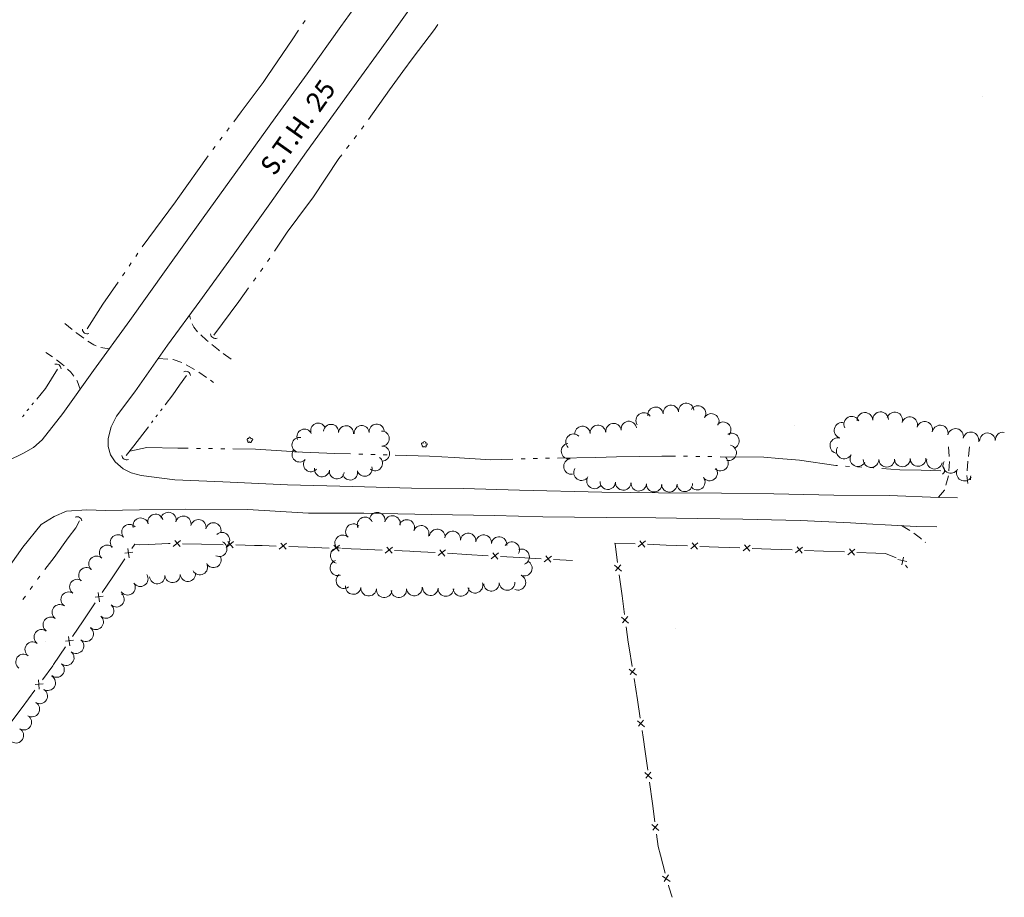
# Model space of a CAD drawing. Extents: x 297264 to 301592, y 46903 to 51888.
# Tile 8 of 16: x 299110 to 299619, y 48293 to 48746. Entities that reach past the tile are written whole.
import ezdxf

# ---------------------------------------------------------------- set-up
doc = ezdxf.new("R2010")
doc.units = 0
doc.header["$MEASUREMENT"] = 0
for name, pattern in [('DGN Style 3', [37.5, 25, -12.5]), ('Echnl', [0.68, 0.25, -0.03, 0.02, -0.03, 0.02, -0.03, 0.02, -0.03, 0.25]), ('Wisdot3', [0.1875, 0.125, -0.0625])]:
    doc.linetypes.add(name, pattern=pattern)
for name, color, linetype, lineweight in [('Level 11', 7, 'Continuous', 25), ('Level 14', 1, 'Continuous', 25), ('Level 15', 40, 'Efen', 25), ('Level 17', 50, 'Wisdot3', 25), ('Level 18', 72, 'Etrel', 25), ('Level 19', 153, 'Echnl', 25)]:
    doc.layers.add(name, color=color, linetype=linetype, lineweight=lineweight)
doc.styles.add('CalibriRegular', font='calibri.ttf')
doc.linetypes.add('Efen', pattern='A,0.105,-0.0325,[20,dgnlstyle-ewdotudls.shx,S=0.000293,R=0,X=0,Y=0],-0.0325,0.105', length=0.275)
doc.linetypes.add('Etrel', pattern='A,0,[14,dgnlstyle-ewdotudls.shx,S=0.00065925,R=0,X=0,Y=0],-0.082294', length=0.082294)

# ---------------------------------------------------------------- blocks, each defined once
blk = doc.blocks.new('CULVRT_2')
at = {"layer": 'Level 15', "color": 40, "linetype": 'Continuous', "lineweight": 0}
blk.add_arc((10, 7.5), 12.5, 216.8793, 323.1189, dxfattribs=at)
blk = doc.blocks.new('CULVRT_3')
at = {"layer": 'Level 15', "color": 40, "linetype": 'Continuous', "lineweight": 0}
blk.add_arc((10, 7.5), 12.5, 216.879, 323.1185, dxfattribs=at)
blk = doc.blocks.new('CULVRT_6')
at = {"layer": 'Level 15', "color": 40, "linetype": 'Continuous', "lineweight": 0}
blk.add_arc((10, 7.5), 12.5, 216.8799, 323.1194, dxfattribs=at)
blk = doc.blocks.new('CULVRT_7')
at = {"layer": 'Level 15', "color": 40, "linetype": 'Continuous', "lineweight": 0}
blk.add_arc((10, 7.5), 12.5, 216.88, 323.1196, dxfattribs=at)
blk = doc.blocks.new('CULVRT_8')
at = {"layer": 'Level 15', "color": 40, "linetype": 'Continuous', "lineweight": 0}
blk.add_arc((10, 7.5), 12.5, 216.8795, 323.119, dxfattribs=at)
blk = doc.blocks.new('CULVRT_9')
at = {"layer": 'Level 15', "color": 40, "linetype": 'Continuous', "lineweight": 0}
blk.add_arc((10, 7.5), 12.5, 216.8797, 323.1192, dxfattribs=at)
blk = doc.blocks.new('CULVRT_10')
at = {"layer": 'Level 15', "color": 40, "linetype": 'Continuous', "lineweight": 0}
blk.add_arc((10, 7.5), 12.5, 216.8787, 323.1183, dxfattribs=at)
blk = doc.blocks.new('POLE')
at = {"color": 0, "linetype": 'ByBlock', "lineweight": -2, "transparency": 16777216}
for radius in [0.06, 0.015, 0.03, 0.045]:
    blk.add_circle((0, 0), radius, dxfattribs=at)
blk = doc.blocks.new('TREE')
at = {"layer": 'Level 18', "color": 93, "linetype": 'Continuous', "lineweight": 0}
for centre, radius, start, end in [((-4.5, 0.2), 2.78, 78.0714, 279.0825), ((-1.5, 4.3), 2.78, 1.3944, 209.1674), ((3.6, 2.4), 2.97, 278.4235, 139.6574), ((-2, -4.2), 2.61, 140.7796, 358.7122), ((3.5, -3.4), 2.97, 196.0743, 79.0476)]:
    blk.add_arc(centre, radius, start, end, dxfattribs=at)

msp = doc.modelspace()

# ---------------------------------------------------------------- linework, layer by layer
at = {"layer": 'Level 11', "color": 21, "linetype": 'Continuous', "lineweight": 13, "ltscale": 0.2, "flags": 128}
for points in [[(299103.65, 48518.53), (299111.8, 48522.43), (299117.04, 48525.43), (299121.49, 48529.39), (299132.18, 48543.02), (299148.03, 48565.26), (299166.73, 48590.96), (299185.57, 48617.31), (299204.76, 48644.11), (299224.58, 48671.81), (299241.85, 48695.8), (299258.38, 48718.46), (299275.87, 48742.92), (299293.68, 48768)], [(299159.9, 48541.54), (299169.31, 48554.23), (299186.27, 48578.23), (299202.99, 48601.03), (299220.13, 48624.79), (299239.08, 48651.36), (299258.04, 48678.12), (299280.16, 48708.59), (299300.71, 48737), (299322.27, 48767.28)], [(299159.9, 48541.54), (299157.12, 48536.02), (299155.51, 48530.06), (299155.64, 48526), (299156.74, 48521.65), (299159.16, 48518.03), (299163.24, 48514.45), (299167.45, 48512.31), (299172.65, 48510.94), (299190, 48508.77), (299214.81, 48507.75), (299248.34, 48506.16), (299282.11, 48505.34), (299312.38, 48504.32), (299339.16, 48504.23), (299368.13, 48503.28), (299410.74, 48502.25), (299440, 48501.99), (299472.69, 48501.75), (299499.71, 48501.47), (299530.64, 48500.82), (299559.37, 48500.57), (299584.94, 48499.65), (299594.67, 48499.42)], [(299091.65, 48445.96), (299111.47, 48473.96), (299120.98, 48485.54), (299127.67, 48489.83), (299133.96, 48492.45), (299144.55, 48493.15), (299154.25, 48492.8), (299171.68, 48493.14), (299195.39, 48493.55), (299227.51, 48493.29), (299259.17, 48491.52), (299287.8, 48491.45), (299322.81, 48490.83), (299355.08, 48490.31), (299380.26, 48489.56), (299413.07, 48489.19), (299438.68, 48489.05), (299460.12, 48488.64), (299483.63, 48488.4), (299513.26, 48487.74), (299539.38, 48486.45), (299547.53, 48486.03)], [(299547.53, 48486.03), (299573.37, 48484.67), (299583.9, 48484.35)]]:
    msp.add_lwpolyline(points, dxfattribs=at)
at = {"layer": 'Level 15', "color": 40, "linetype": 'Continuous', "lineweight": 0, "ltscale": 0.2}
for p, q in [((299192.97, 48477.35), (299189.24, 48474.24)), ((299192.73, 48474.17), (299190.05, 48477.35)), ((299220.38, 48476.79), (299216.65, 48473.67)), ((299220.14, 48473.6), (299217.46, 48476.78)), ((299433.36, 48477.1), (299429.63, 48474.09)), ((299433.08, 48473.96), (299430.48, 48477.14)), ((299165.78, 48473.27), (299166.38, 48468.46)), ((299247.81, 48476), (299244.03, 48472.95)), ((299247.52, 48472.82), (299244.89, 48476.04)), ((299275.2, 48474.95), (299271.43, 48471.91)), ((299274.91, 48471.77), (299272.28, 48475)), ((299302.6, 48473.9), (299298.82, 48470.86)), ((299302.31, 48470.73), (299299.68, 48473.95)), ((299330.01, 48472.5), (299326.17, 48469.53)), ((299329.66, 48469.32), (299327.09, 48472.6)), ((299460.42, 48476.06), (299456.69, 48473.05)), ((299460.14, 48472.92), (299457.54, 48476.11)), ((299487.48, 48475.02), (299483.75, 48472.02)), ((299487.2, 48471.89), (299484.6, 48475.07)), ((299514.54, 48473.99), (299510.81, 48470.98)), ((299514.25, 48470.85), (299511.66, 48474.03)), ((299541.6, 48472.95), (299537.87, 48469.94)), ((299541.31, 48469.81), (299538.72, 48473)), ((299168.33, 48471.35), (299164.21, 48470.81)), ((299357.38, 48470.91), (299353.54, 48467.94)), ((299357.03, 48467.74), (299354.46, 48471.01)), ((299384.75, 48469.33), (299380.91, 48466.36)), ((299384.4, 48466.16), (299381.83, 48469.43)), ((299568.45, 48466.54), (299563.75, 48467.47)), ((299565.87, 48464.74), (299566.63, 48468.78)), ((299417.38, 48464.58), (299420.98, 48461.42)), ((299420.52, 48464.83), (299417.83, 48461.73)), ((299153.01, 48448.62), (299148.89, 48448.08)), ((299150.46, 48450.54), (299151.06, 48445.72)), ((299421, 48437.74), (299424.6, 48434.58)), ((299424.14, 48438), (299421.45, 48434.89)), ((299137.69, 48425.88), (299133.56, 48425.35)), ((299135.14, 48427.8), (299135.74, 48422.99)), ((299424.93, 48410.91), (299428.6, 48407.84)), ((299428.07, 48411.24), (299425.45, 48408.08)), ((299121.97, 48403.35), (299117.82, 48403)), ((299119.5, 48405.38), (299119.89, 48400.55)), ((299429.16, 48384.17), (299432.84, 48381.09)), ((299432.3, 48384.5), (299429.68, 48381.33)), ((299433, 48357.4), (299436.61, 48354.25)), ((299436.14, 48357.66), (299433.46, 48354.55)), ((299436.66, 48330.57), (299440.27, 48327.42)), ((299439.8, 48330.83), (299437.12, 48327.72)), ((299442.18, 48303.9), (299446.14, 48301.21)), ((299445.27, 48304.54), (299442.98, 48301.13))]:
    msp.add_line(p, q, dxfattribs=at)
at = {"layer": 'Level 15', "color": 40, "linetype": 'Continuous', "lineweight": 0, "ltscale": 0.2, "flags": 128}
for points in [[(299176.47, 48475.29), (299171.67, 48475.06), (299169.28, 48475.41), (299167.84, 48473.26)], [(299187.6, 48475.75), (299186.72, 48475.77), (299176.47, 48475.29)], [(299203.87, 48475.42), (299194.07, 48475.62)], [(299215.01, 48475.19), (299203.87, 48475.42)], [(299231.28, 48474.85), (299221.48, 48475.05)], [(299242.41, 48474.49), (299235.23, 48474.77), (299231.28, 48474.85)], [(299258.67, 48473.87), (299248.88, 48474.24)], [(299269.81, 48473.44), (299258.67, 48473.87)], [(299286.07, 48472.82), (299276.28, 48473.2)], [(299297.2, 48472.4), (299286.07, 48472.82)], [(299313.46, 48471.74), (299311.59, 48471.85), (299303.67, 48472.15)], [(299324.58, 48471.1), (299313.46, 48471.74)], [(299428.03, 48475.61), (299417.54, 48476.01), (299417.61, 48475.51)], [(299417.61, 48475.51), (299418.91, 48465.92)], [(299444.1, 48475), (299434.43, 48475.37)], [(299455.09, 48474.58), (299444.1, 48475)], [(299471.16, 48473.96), (299461.49, 48474.33)], [(299482.15, 48473.54), (299471.16, 48473.96)], [(299498.21, 48472.92), (299488.54, 48473.29)], [(299509.21, 48472.5), (299498.21, 48472.92)], [(299525.27, 48471.89), (299515.6, 48472.26)], [(299536.27, 48471.46), (299525.27, 48471.89)], [(299164.22, 48467.89), (299157.99, 48458.65)], [(299340.83, 48470.16), (299331.05, 48470.72)], [(299351.95, 48469.51), (299340.83, 48470.16)], [(299368.2, 48468.57), (299358.42, 48469.14)], [(299379.32, 48467.93), (299368.2, 48468.57)], [(299395.57, 48466.99), (299385.79, 48467.55)], [(299552.33, 48470.85), (299542.66, 48471.22)], [(299562.85, 48468.33), (299557.47, 48470.65), (299552.33, 48470.85)], [(299568.85, 48463.28), (299567.81, 48464.62)], [(299157.99, 48458.65), (299152.52, 48450.53)], [(299419.76, 48459.58), (299421.23, 48448.68)], [(299421.23, 48448.68), (299422.52, 48439.08)], [(299148.9, 48445.16), (299142.67, 48435.92)], [(299142.67, 48435.92), (299137.2, 48427.79)], [(299423.38, 48432.75), (299424.44, 48424.87), (299424.91, 48421.85)], [(299133.58, 48422.42), (299127.35, 48413.19)], [(299424.91, 48421.85), (299426.42, 48412.29)], [(299127.35, 48413.19), (299126.93, 48412.56), (299121.56, 48405.29)], [(299427.42, 48405.97), (299429.14, 48395.1)], [(299117.71, 48400.08), (299111.09, 48391.12)], [(299111.09, 48391.12), (299105.27, 48383.23)], [(299429.14, 48395.1), (299430.65, 48385.55)], [(299431.65, 48379.23), (299432.21, 48375.69), (299433.22, 48368.34)], [(299433.22, 48368.34), (299434.52, 48358.75)], [(299435.39, 48352.41), (299436.88, 48341.51)], [(299436.88, 48341.51), (299438.19, 48331.92)], [(299439.05, 48325.58), (299439.92, 48319.19), (299441.08, 48314.78)], [(299441.08, 48314.78), (299443.53, 48305.42)], [(299445.15, 48299.23), (299445.36, 48298.44), (299447.19, 48292.98)]]:
    msp.add_lwpolyline(points, dxfattribs=at)
at = {"layer": 'Level 17', "color": 51, "linetype": 'DGN Style 3', "lineweight": 0, "ltscale": 0.2, "flags": 128}
for points in [[(299219.12, 48571.02), (299212.52, 48575.83), (299206.42, 48580.91), (299201.79, 48585.16), (299199.89, 48587.62), (299198.6, 48590.08), (299197.67, 48593.77)], [(299133.12, 48589.51), (299139.31, 48584.44), (299144.86, 48580.48), (299148.2, 48578.47), (299150.91, 48577.3), (299152.75, 48576.93), (299156.14, 48576.4)], [(299141.1, 48555.53), (299139.61, 48559.9), (299136.32, 48564.36), (299132.01, 48568.27), (299128.35, 48571.13), (299123.41, 48574.45)], [(299181.43, 48571.37), (299189.1, 48570.88), (299194.06, 48569.19), (299201.82, 48564.79), (299206.72, 48561.37), (299210.01, 48559.06)], [(299584.81, 48499.66), (299587.88, 48503.3), (299589.89, 48510.72), (299590.46, 48518.43), (299590, 48526.31)], [(299600.85, 48525.78), (299600.05, 48519.38), (299599.45, 48511.61), (299599.92, 48506.76)], [(299565.74, 48485.07), (299570.35, 48482.31), (299575.53, 48478.6), (299578.12, 48476.25)]]:
    msp.add_lwpolyline(points, dxfattribs=at)
at = {"layer": 'Level 18', "color": 93, "linetype": 'Continuous', "lineweight": 0, "ltscale": 0.2}
for centre, radius, start, end in [((299454.41, 48544.29), 4, 7.0805, 187.0652), ((299432.41, 48539.37), 4, 34.5198, 214.5045), ((299438.54, 48542.32), 4, 7.0805, 187.0652), ((299446.47, 48543.31), 4, 7.0805, 187.0652), ((299460.48, 48543.02), 4, 329.2024, 149.1871), ((299467.35, 48538.92), 4, 329.2024, 149.1871), ((299546.76, 48539.4), 4.06, 2.5015, 182.4862), ((299554.86, 48539.76), 4.06, 2.5015, 182.4862), ((299562.16, 48539.63), 4.06, 342.4747, 162.4594), ((299264.13, 48534.16), 3.88, 23.8774, 203.8621), ((299416.82, 48533.86), 4, 8.0023, 187.987), ((299424.74, 48534.97), 4, 8.0023, 187.987), ((299473.51, 48534.62), 4, 317.0234, 137.0081), ((299534.95, 48534.23), 4.06, 74.6236, 254.6083), ((299539.97, 48537.41), 4.06, 26.1869, 206.1716), ((299569.89, 48537.19), 4.06, 342.4747, 162.4594), ((299577.63, 48534.74), 4.06, 342.4747, 162.4594), ((299257.04, 48531.03), 3.88, 23.8774, 203.8621), ((299270.8, 48533.51), 3.88, 354.7962, 174.7809), ((299278.52, 48532.81), 3.88, 354.7962, 174.7809), ((299286.62, 48532.85), 3.88, 5.7781, 185.7628), ((299294.34, 48533.63), 3.88, 5.7781, 185.7628), ((299297.02, 48530.04), 3.88, 271.2508, 91.2354), ((299400.76, 48532.39), 4, 4.2902, 184.2749), ((299408.74, 48532.98), 4, 4.2902, 184.2749), ((299477.77, 48528.82), 4, 297.9643, 117.949), ((299585.7, 48532.88), 4.06, 347.3539, 167.3385), ((299593.62, 48531.1), 4.06, 347.3539, 167.3385), ((299601.53, 48529.32), 4.06, 347.3539, 167.3385), ((299610.12, 48528.86), 4.06, 2.5428, 182.5275), ((299618.23, 48529.22), 4.06, 81.5568, 182.5275), ((299254.47, 48526.76), 3.88, 79.8017, 259.7863), ((299396.13, 48528.4), 4, 47.2737, 227.2584), ((299532.8, 48526.41), 4.06, 74.6236, 254.6083), ((299254.5, 48521.78), 3.88, 139.436, 319.4207), ((299297.19, 48522.29), 3.88, 271.2508, 91.2354), ((299393.79, 48523.49), 4, 98.958, 278.9427), ((299476.34, 48522.65), 4, 255.8223, 75.8069), ((299536.05, 48523.67), 4.06, 150.5933, 330.5779), ((299260.38, 48516.74), 3.88, 139.436, 319.4207), ((299293.5, 48517.24), 3.88, 232.2559, 52.2406), ((299395.04, 48515.59), 4, 98.958, 278.9427), ((299472.14, 48517.34), 4, 226.6051, 46.5898), ((299543.12, 48519.69), 4.06, 150.5933, 330.5779), ((299549.93, 48519.21), 4.06, 180.9006, 0.8852), ((299558.04, 48519.33), 4.06, 180.9006, 0.8852), ((299566.11, 48519.51), 4.06, 181.8744, 1.8591), ((299574.22, 48519.78), 4.06, 181.8744, 1.8591), ((299582.71, 48518.35), 4.06, 167.0852, 347.0699), ((299591.17, 48516.21), 4.06, 150.0174, 330.0021), ((299266.12, 48514.15), 3.88, 172.044, 352.0286), ((299273.8, 48513.07), 3.88, 172.044, 352.0286), ((299280.66, 48512.46), 3.88, 194.4868, 14.4714), ((299288.16, 48514.4), 3.88, 194.4868, 14.4714), ((299400.21, 48512.37), 4, 147.9545, 327.9392), ((299466.53, 48512.21), 4, 216.3814, 36.3661), ((299598.19, 48512.16), 4.06, 150.0174, 330.0021), ((299406.98, 48508.12), 4, 147.9545, 327.9392), ((299413.85, 48507.73), 4, 177.356, 357.3407), ((299421.84, 48507.36), 4, 177.356, 357.3407), ((299460.1, 48507.47), 4, 216.3814, 36.3661), ((299605.33, 48509.59), 4.06, 163.2456, 191.591), ((299429.85, 48506.91), 4, 176.6782, 356.6629), ((299437.83, 48506.44), 4, 176.6782, 356.6629), ((299445.64, 48506.38), 4, 181.7148, 1.6995), ((299453.63, 48506.62), 4, 181.7148, 1.6995), ((299172.35, 48485.05), 3.97, 14.2138, 194.1985), ((299180.05, 48486.99), 3.97, 14.2138, 194.1985), ((299186.73, 48487.97), 3.97, 345.8469, 165.8315), ((299194.42, 48486.03), 3.97, 345.8469, 165.8315), ((299202.22, 48484.19), 3.97, 348.0071, 167.9918), ((299288.38, 48485.43), 4.02, 21.6586, 201.6433), ((299294.66, 48487.84), 4.02, 347.643, 167.6277), ((299302.52, 48486.12), 4.02, 347.643, 167.6277), ((299309.91, 48484.09), 4.02, 338.0076, 157.9923), ((299166.53, 48481.7), 3.97, 41.8854, 221.87), ((299209.99, 48482.54), 3.97, 348.0071, 167.9918), ((299282.34, 48481.92), 4.02, 46.2565, 226.2412), ((299317.37, 48481.08), 4.02, 338.0076, 157.9923), ((299325.68, 48479.23), 4.02, 352.3061, 172.2908), ((299333.65, 48478.16), 4.02, 352.3061, 172.2908), ((299160.62, 48476.4), 3.97, 41.8854, 221.87), ((299214.41, 48477.6), 3.97, 312.5559, 132.5406), ((299276.78, 48476.11), 4.02, 46.2565, 226.2412), ((299341.67, 48477.13), 4.02, 353.3581, 173.3428), ((299349.66, 48476.2), 4.02, 353.3581, 173.3428), ((299357.65, 48475.27), 4.02, 353.3581, 173.3428), ((299155.01, 48471.01), 3.97, 46.0307, 226.0154), ((299212.99, 48473.07), 3.97, 244.7075, 64.6921), ((299274.48, 48469.58), 4.02, 73.8832, 253.8679), ((299364.23, 48472.6), 4.02, 331.074, 151.0587), ((299369.31, 48468.91), 4.02, 290.998, 110.9826), ((299149.5, 48465.3), 3.97, 46.0307, 226.0154), ((299210, 48467.32), 3.97, 207.971, 27.9556), ((299274.34, 48463.2), 4.02, 109.3761, 289.3608), ((299370.71, 48463.06), 4.02, 245.7463, 65.731), ((299144.28, 48459.45), 3.97, 48.574, 228.5587), ((299202.99, 48463.6), 3.97, 207.971, 27.9556), ((299139.6, 48453.38), 3.97, 55.8093, 235.794), ((299172.2, 48457.54), 3.97, 213.9712, 33.9559), ((299180.95, 48458.95), 3.97, 184.3968, 4.3815), ((299188.87, 48459.56), 3.97, 184.3968, 4.3815), ((299196.78, 48460.17), 3.97, 184.3968, 4.3815), ((299277.44, 48456.57), 4.02, 126.8776, 306.8622), ((299367.4, 48455.73), 4.02, 245.7463, 65.731), ((299165.61, 48453.1), 3.97, 213.9712, 33.9559), ((299282.26, 48453.54), 4.02, 174.1169, 354.1016), ((299290.26, 48452.71), 4.02, 174.1169, 354.1016), ((299298.26, 48451.88), 4.02, 174.1169, 354.1016), ((299305.81, 48451.91), 4.02, 186.2125, 6.1972), ((299313.81, 48452.78), 4.02, 186.2125, 6.1972), ((299322.16, 48452.95), 4.02, 177.1747, 357.1594), ((299330.19, 48452.55), 4.02, 177.1747, 357.1594), ((299337.99, 48452.62), 4.02, 183.4923, 3.4769), ((299345.22, 48454.2), 4.02, 199.2194, 19.2041), ((299353.73, 48455.22), 4.02, 183.1596, 3.1442), ((299361.77, 48455.66), 4.02, 183.1576, 3.1422), ((299135.14, 48446.81), 3.97, 55.8093, 235.794), ((299159.86, 48446.95), 3.97, 227.5023, 47.487), ((299130.52, 48440.29), 3.97, 54.3151, 234.2997), ((299154.5, 48441.1), 3.97, 227.5023, 47.487), ((299125.89, 48433.85), 3.97, 54.3151, 234.2997), ((299149.14, 48435.25), 3.97, 227.5023, 47.487), ((299121.24, 48427.38), 3.97, 53.5179, 233.5026), ((299143.97, 48429.07), 3.97, 230.8883, 50.873), ((299138.96, 48422.91), 3.97, 230.8883, 50.873), ((299116.52, 48421), 3.97, 53.5179, 233.5026), ((299111.8, 48414.62), 3.97, 53.5179, 233.5026), ((299133.95, 48416.75), 3.97, 230.8883, 50.873), ((299128.94, 48410.6), 3.97, 230.8883, 50.873), ((299124.36, 48403.79), 3.97, 238.8767, 58.8614), ((299120.26, 48396.99), 3.97, 238.8767, 58.8614), ((299116.15, 48390.2), 3.97, 238.8767, 58.8614), ((299112.04, 48383.43), 3.97, 238.4459, 58.4305), ((299107.89, 48376.67), 3.97, 238.4459, 58.4305)]:
    msp.add_arc(centre, radius, start, end, dxfattribs=at)
at = {"layer": 'Level 19', "color": 161, "linetype": 'Continuous', "lineweight": 0, "ltscale": 0.2, "flags": 128}
for points in [[(299256.27, 48744.39), (299257.4, 48746.04)], [(299307.9, 48719.65), (299313.26, 48726.96), (299324.21, 48741.46), (299326.04, 48744.03)], [(299237.73, 48717.05), (299250.95, 48736.6), (299254.01, 48741.08)], [(299220.45, 48693.73), (299224.32, 48698.89), (299235.66, 48713.99), (299237.73, 48717.05)], [(299290.16, 48694.98), (299301.04, 48710.29), (299307.9, 48719.65)], [(299216.84, 48688.93), (299218.04, 48690.53)], [(299286.45, 48689.9), (299287.72, 48691.57)], [(299213.23, 48684.13), (299214.43, 48685.73)], [(299282.65, 48684.9), (299283.92, 48686.57)], [(299209.61, 48679.33), (299210.82, 48680.93)], [(299278.84, 48679.89), (299280.11, 48681.56)], [(299190.41, 48652.43), (299191.66, 48654.12), (299207.25, 48676.1)], [(299259.2, 48651.45), (299261.43, 48654.4), (299274.89, 48674.69), (299276.31, 48676.56)], [(299173.19, 48629.06), (299190.41, 48652.43)], [(299241.48, 48626.78), (299248.06, 48636.72), (299259.2, 48651.45)], [(299169.79, 48624.11), (299170.92, 48625.76)], [(299166.39, 48619.15), (299167.53, 48620.8)], [(299238.01, 48621.54), (299239.17, 48623.29)], [(299163, 48614.19), (299164.13, 48615.85)], [(299234.35, 48616.43), (299235.58, 48618.12)], [(299144.64, 48586.74), (299152.88, 48599.43), (299160.73, 48610.89)], [(299230.66, 48611.34), (299231.89, 48613.03)], [(299210.17, 48583.48), (299223.07, 48600.89), (299228.19, 48607.95)], [(299118.63, 48550.43), (299123.11, 48555.93), (299129.32, 48565.89)], [(299185, 48547.41), (299188.96, 48552.61), (299192.46, 48557.54), (299196.05, 48562.59)], [(299116.17, 48547.41), (299116.99, 48548.42)], [(299113.71, 48544.39), (299113.76, 48544.44), (299114.53, 48545.4)], [(299182.65, 48544.32), (299183.43, 48545.35)], [(299111.3, 48541.33), (299112.1, 48542.35)], [(299177.93, 48538.14), (299178.72, 48539.17)], [(299180.29, 48541.23), (299181.08, 48542.25)], [(299164.9, 48521.19), (299168.82, 48526.25), (299176.35, 48536.08)], [(299166.72, 48523.54), (299175.59, 48525.39), (299191.65, 48525.09), (299196.98, 48525.01)], [(299201.18, 48524.94), (299203.28, 48524.91)], [(299207.48, 48524.85), (299209.58, 48524.81)], [(299213.78, 48524.75), (299215.88, 48524.72)], [(299220.08, 48524.66), (299231.81, 48524.5), (299250.48, 48523.26)], [(299250.48, 48523.26), (299251.91, 48523.17), (299272.66, 48522.29), (299280.91, 48522.07)], [(299285.11, 48521.96), (299287.21, 48521.9)], [(299291.41, 48521.79), (299293.51, 48521.73)], [(299297.71, 48521.62), (299299.8, 48521.56)], [(299304, 48521.45), (299321.65, 48520.97), (299334.42, 48520.22)], [(299334.42, 48520.22), (299353.35, 48519.1), (299364.84, 48519.42)], [(299369.04, 48519.53), (299371.14, 48519.59)], [(299375.33, 48519.7), (299377.43, 48519.76)], [(299381.63, 48519.87), (299383.73, 48519.9)], [(299387.93, 48519.97), (299407.73, 48520.3), (299418.37, 48520.52)], [(299418.37, 48520.52), (299441.77, 48521), (299448.81, 48520.92)], [(299453.01, 48520.88), (299455.11, 48520.85)], [(299459.31, 48520.81), (299461.41, 48520.78)], [(299465.61, 48520.73), (299467.71, 48520.71)], [(299471.91, 48520.66), (299494.51, 48520.45), (299502.32, 48519.76)], [(299502.32, 48519.76), (299512.9, 48518.81), (299531.72, 48516.07), (299532.51, 48516.02)], [(299536.71, 48515.77), (299538.8, 48515.64)], [(299542.99, 48515.39), (299545.09, 48515.26)], [(299549.28, 48515.01), (299551.2, 48514.89), (299551.37, 48514.88)], [(299555.56, 48514.56), (299564.85, 48513.84), (299575.81, 48513.67), (299580.81, 48513.45), (299585.95, 48513.32)], [(299122.86, 48462.29), (299127.61, 48468.6), (299134.97, 48478.73), (299138.81, 48483.98), (299140.71, 48487.49)], [(299119.02, 48457.17), (299119.28, 48457.53), (299120.3, 48458.88)], [(299115.26, 48451.98), (299116.51, 48453.71)], [(299111.5, 48446.8), (299112.75, 48448.53)]]:
    msp.add_lwpolyline(points, dxfattribs=at)

# ---------------------------------------------------------------- block references
at = {"layer": 'Level 14', "color": 20, "linetype": 'Continuous', "lineweight": 0, "xscale": 0.2, "yscale": 0.2, "zscale": 0.2, "rotation": 54.46098854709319}
for p in [(299607.52, 48706.74), (299510.43, 48536.73), (299448.67, 48431.84), (299123.01, 48424.92)]:
    msp.add_blockref('POLE', p, dxfattribs=at)
at = {"layer": 'Level 15', "color": 40, "linetype": 'Continuous', "lineweight": 0}
for name, p, xscale, yscale, zscale, rotation in [('CULVRT_3', (299142.26, 48586.47), 0.2, 0.2, 0.2, 327.2853919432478), ('CULVRT_6', (299208.48, 48584.1), 0.2, 0.2, 0.2, 327.0745974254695), ('CULVRT_2', (299131.24, 48566.06), 0.2, 0.2, 0.2, 143.8863188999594), ('CULVRT_7', (299198.17, 48562.65), 0.1999999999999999, 0.1999999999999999, 0.1999999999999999, 151.7106058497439), ('CULVRT_8', (299162.68, 48521.33), 0.2, 0.2, 0.2, 326.8649643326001), ('CULVRT_10', (299586.82, 48511.55), 0.2, 0.2, 0.2, 86.75411682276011), ('CULVRT_9', (299142, 48487.44), 0.2000000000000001, 0.2000000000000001, 0.2000000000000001, 150.9121329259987)]:
    msp.add_blockref(name, p, dxfattribs=dict(at, xscale=xscale, yscale=yscale, zscale=zscale, rotation=rotation))
at = {"layer": 'Level 18', "color": 93, "linetype": 'Continuous', "lineweight": 0, "xscale": 0.2, "yscale": 0.2, "zscale": 0.2, "rotation": 54.46098854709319}
for p in [(299228.76, 48529.29), (299318.96, 48526.99)]:
    msp.add_blockref('TREE', p, dxfattribs=at)

# ---------------------------------------------------------------- texts
at = {"layer": 'Level 11', "color": 21, "linetype": 'Continuous', "lineweight": 0, "style": 'CalibriRegular'}
msp.add_text('S.T.H. 25', height=10, rotation=54.6782, dxfattribs=at).set_placement((299241.73, 48665.47))

doc.saveas('drawing.dxf')
